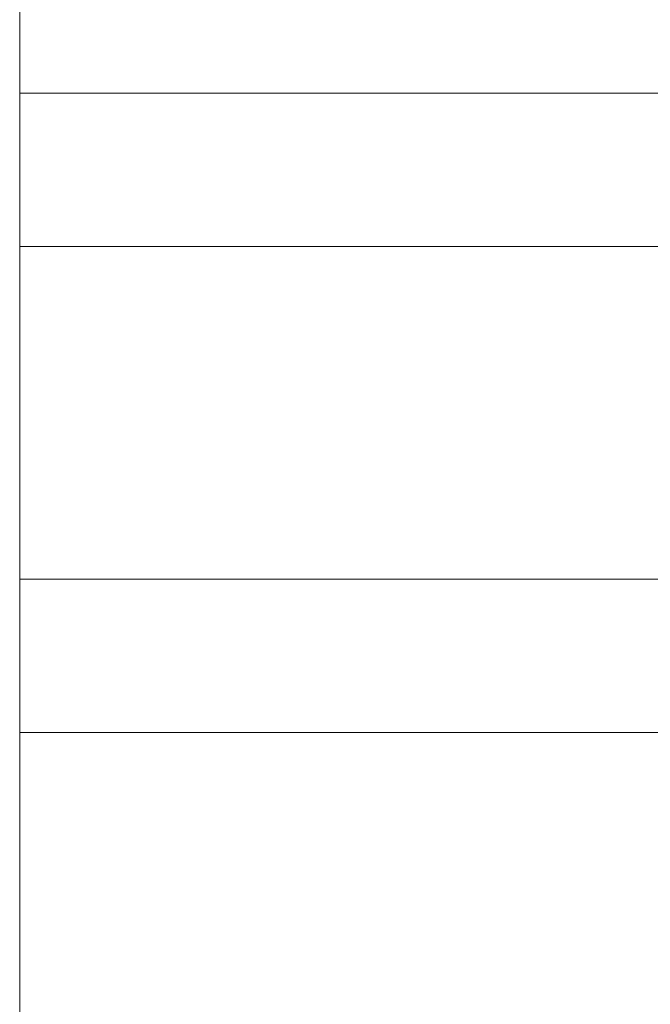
# Model space of a CAD drawing. Header units: millimetres. Extents: x 262469 to 275208, y -32539 to 9411.
# Tile 109 of 256: x 267882 to 267914, y -14070 to -14020. Entities that reach past the tile are written whole.
import ezdxf

# ---------------------------------------------------------------- set-up
doc = ezdxf.new("R2010")
doc.units = ezdxf.units.MM
doc.header["$LTSCALE"] = 100
doc.layers.add('$ IE_TELETECHNIKA', color=5, linetype='Continuous', lineweight=30)

msp = doc.modelspace()

# ---------------------------------------------------------------- linework, layer by layer
at = {"layer": '$ IE_TELETECHNIKA', "color": 7, "linetype": 'Continuous', "lineweight": 5, "ltscale": 20.32}
msp.add_line((267881.503, -14107.128), (267881.503, -13912.481), dxfattribs=at)
at = {"layer": '$ IE_TELETECHNIKA', "color": 7, "linetype": 'Continuous', "lineweight": 5}
for p, q in [((267917.327, -14023.458), (267881.503, -14023.458)), ((267917.488, -14031.352), (267881.503, -14031.352)), ((267917.323, -14048.481), (267881.503, -14048.481)), ((267917.483, -14056.376), (267881.503, -14056.376))]:
    msp.add_line(p, q, dxfattribs=at)

doc.saveas('drawing.dxf')
